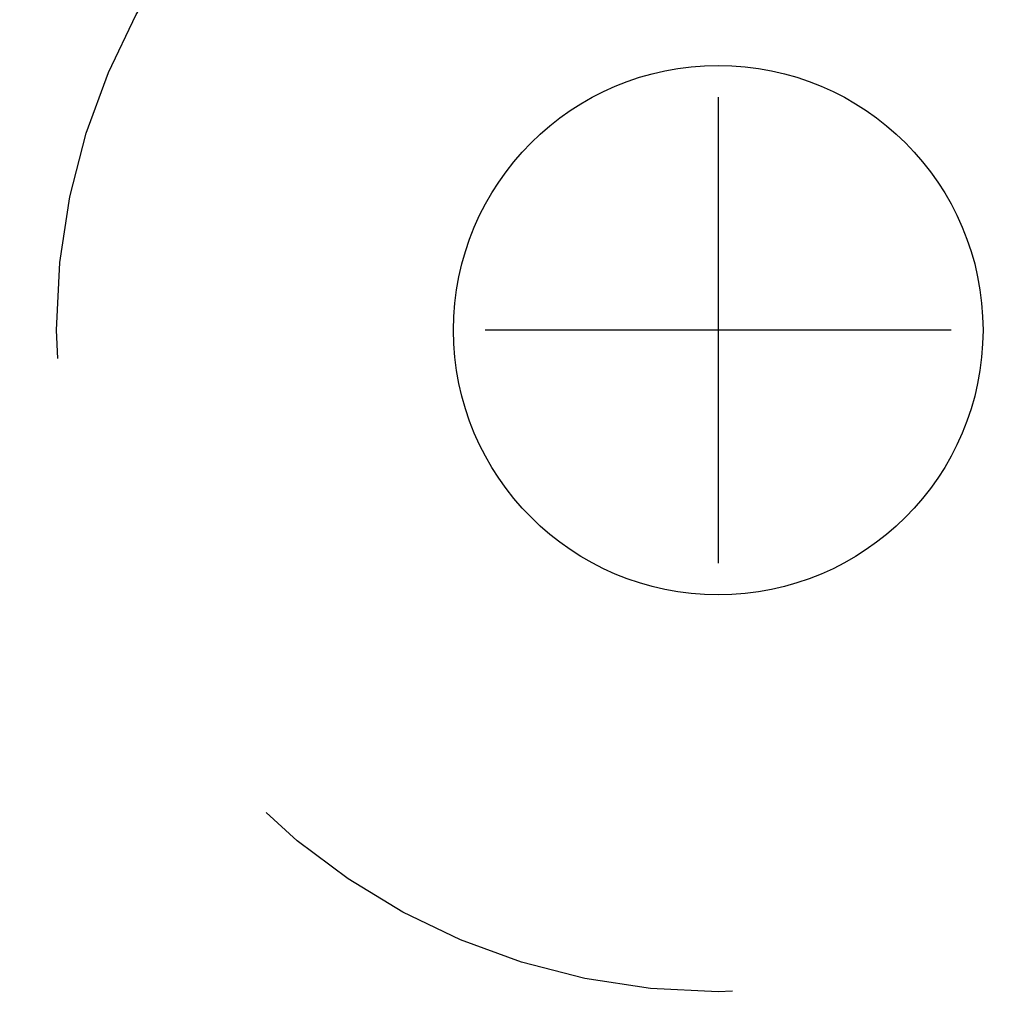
# Model space of a CAD drawing. Header units: millimetres. Extents: x 0 to 210, y 0 to 297.
# Tile 96 of 140: x 32.67 to 36.37, y 273.14 to 276.86. Entities that reach past the tile are written whole.
import ezdxf

# ---------------------------------------------------------------- set-up
doc = ezdxf.new("R2010")
doc.units = ezdxf.units.MM
doc.header["$LTSCALE"] = 19.36
doc.linetypes.add('HIDDEN', pattern=[0.2, 0.1, -0.1])
doc.layers.get('0').update_dxf_attribs({"linetype": 'CONTINUOUS'})
doc.layers.add('DEFAULT_2', color=7, linetype='HIDDEN')

msp = doc.modelspace()

# ---------------------------------------------------------------- linework, layer by layer
at = {"color": 2}
for p, q in [((35.3051, 276.5664), (35.3051, 274.8064)), ((36.1851, 275.6864), (34.4251, 275.6864))]:
    msp.add_line(p, q, dxfattribs=at)
at = {"color": 3}
msp.add_circle((35.3051, 275.6864), 1, dxfattribs=at)
at = {"layer": 'DEFAULT_2', "color": 7}
msp.add_circle((35.3051, 275.6864), 2.5, dxfattribs=at)
at = {"layer": 'DEFAULT_2', "color": 7, "start_tangent": (-7.358307, 4.734225), "end_tangent": (4.605207, 7.439733)}
msp.add_spline([(32.9509, 271.1398), (32.9053, 271.1693), (32.8596, 271.1993), (32.8131, 271.2303), (32.7652, 271.2627), (32.7153, 271.2971), (32.6629, 271.3339), (32.6073, 271.3738), (32.548, 271.4173), (32.4844, 271.465), (32.4162, 271.5178), (32.3429, 271.5762), (32.2641, 271.641), (32.1796, 271.7132), (32.0892, 271.7937), (31.9928, 271.8833), (31.8904, 271.9832), (31.7823, 272.0945), (31.6689, 272.2183), (31.5506, 272.3559), (31.4282, 272.5087), (31.3025, 272.6783), (31.1753, 272.8653), (31.0493, 273.0691), (30.927, 273.2887), (30.8111, 273.5229), (30.7037, 273.7701), (30.6071, 274.0282), (30.5229, 274.2948), (30.4524, 274.5674), (30.3966, 274.8431), (30.3557, 275.119), (30.3298, 275.3923), (30.3181, 275.6602), (30.3197, 275.9199), (30.3332, 276.169), (30.3568, 276.4056), (30.3888, 276.6278), (30.4276, 276.8369), (30.4719, 277.0332), (30.5203, 277.2172), (30.5719, 277.3891), (30.6256, 277.5495), (30.6804, 277.6988), (30.7358, 277.8378), (30.7911, 277.9669), (30.8458, 278.0867), (30.8994, 278.198), (30.9517, 278.3013), (31.0025, 278.3972), (31.0515, 278.4863), (31.0984, 278.5687), (31.1428, 278.6446), (31.1846, 278.7141), (31.2236, 278.7777)], degree=3, dxfattribs=at)

doc.saveas('drawing.dxf')
